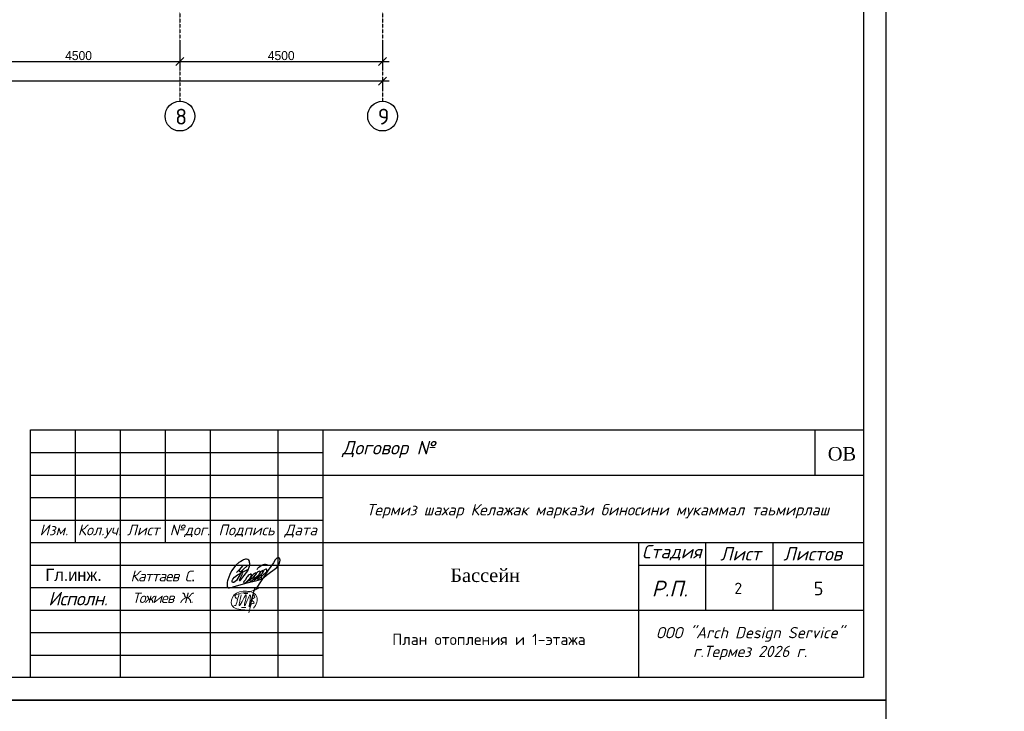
# Model space of a CAD drawing. Extents: x 4114239 to 5838486, y 780458 to 1383318.
# Tile 214 of 231: x 4563764 to 4585629, y 1299068 to 1314434. Entities that reach past the tile are written whole.
import ezdxf
from ezdxf import colors
from ezdxf.entities.mleader import LeaderData, LeaderLine
from ezdxf.math import Vec2, Vec3

# ---------------------------------------------------------------- set-up
doc = ezdxf.new("R2010")
doc.units = 0
doc.header["$MEASUREMENT"] = 0
doc.linetypes.add('DASHED', pattern=[0.75, 0.5, -0.25])
for name, color, linetype, lineweight in [('-N1-B1-', 5, 'Continuous', 50), ('_0', 7, 'Continuous', 15), ('Основные', 160, 'Continuous', 40), ('ФВС-3', 7, 'Continuous', 25)]:
    doc.layers.add(name, color=color, linetype=linetype, lineweight=lineweight)
for name, color, linetype in [('7', 7, 'Continuous'), ('liniya', 7, 'Continuous'), ('Текст', 250, 'Continuous')]:
    doc.layers.add(name, color=color, linetype=linetype)
doc.layers.add('PDF_Text', color=7, linetype='Continuous', true_color=0x002eb8)
doc.styles.add('ISOCPEUR_1.00', font='isocpeui.ttf')
doc.styles.add('MyStyle', font='isocpeur.ttf', dxfattribs={"height": 400})
doc.styles.add('NIA', font='times.ttf')
doc.styles.add('OOO-Kazar', font='txt')
doc.styles.add('PDF ISOCPEUR', font='isocpeur.ttf')
doc.styles.add('seviyorum', font='times.ttf')
doc.styles.add('ГОСТ 250', font='isocpeui.ttf', dxfattribs={"height": 300})
doc.dimstyles.new('ISO-25$0', dxfattribs={"dimtxt": 200, "dimasz": 180, "dimexe": 200, "dimexo": 300, "dimgap": 30, "dimtad": 1, "dimdec": 0, "dimdsep": 46, "dimtxsty": 'Standard', "dimblk": 'OBLIQUE', "dimcen": 2, "dimdle": 150, "dimclrd": 256, "dimclre": 256, "dimclrt": 256, "dimadec": 0, "dimazin": 0, "dimtfac": 1, "dimtdec": 0, "dimtmove": 1, "dimatfit": 3, "dimldrblk": 'OBLIQUE', "dimfxl": 500, "dimfxlon": 1, "dimarcsym": 0})

# ---------------------------------------------------------------- blocks, each defined once
blk = doc.blocks.new('_None')
blk = doc.blocks.new('_Oblique')
at = {"color": 0, "linetype": 'ByBlock', "lineweight": -2}
blk.add_line((-0.5, -0.5), (0.5, 0.5), dxfattribs=at)
blk = doc.blocks.new('*D2049')
at = {"color": 218, "lineweight": -2, "true_color": 0x4d004d, "transparency": 16777216}
for p, q in [((4562821, 1313963), (4562821, 1313305)), ((4567321, 1313907), (4567321, 1313305)), ((4562671, 1313505), (4567471, 1313505))]:
    blk.add_line(p, q, dxfattribs=at)
at = {"layer": 'Defpoints', "color": 0, "transparency": 16777216}
for p in [(4562821, 1314263), (4567321, 1314207), (4567321, 1313505)]:
    blk.add_point(p, dxfattribs=at)
at = {"color": 218, "lineweight": -2, "true_color": 0x4d004d, "transparency": 16777216, "xscale": 180, "yscale": 180, "zscale": 180, "rotation": 180}
blk.add_blockref('_Oblique', (4562821, 1313505), dxfattribs=at)
at = {"color": 218, "lineweight": -2, "true_color": 0x4d004d, "transparency": 16777216, "xscale": 180, "yscale": 180, "zscale": 180}
blk.add_blockref('_Oblique', (4567321, 1313505), dxfattribs=at)
at = {"color": 218, "true_color": 0x4d004d, "transparency": 16777216, "insert": (4565071, 1313635), "char_height": 200, "attachment_point": 5}
blk.add_mtext('4500', dxfattribs=at)
blk = doc.blocks.new('*D2050')
at = {"color": 218, "lineweight": -2, "true_color": 0x4d004d, "transparency": 16777216}
for p, q in [((4567321, 1313907), (4567321, 1313305)), ((4571821, 1313894), (4571821, 1313305)), ((4567171, 1313505), (4571971, 1313505))]:
    blk.add_line(p, q, dxfattribs=at)
at = {"layer": 'Defpoints', "color": 0, "transparency": 16777216}
for p in [(4567321, 1314207), (4571821, 1314194), (4571821, 1313505)]:
    blk.add_point(p, dxfattribs=at)
at = {"color": 218, "lineweight": -2, "true_color": 0x4d004d, "transparency": 16777216, "xscale": 180, "yscale": 180, "zscale": 180, "rotation": 180}
blk.add_blockref('_Oblique', (4567321, 1313505), dxfattribs=at)
at = {"color": 218, "lineweight": -2, "true_color": 0x4d004d, "transparency": 16777216, "xscale": 180, "yscale": 180, "zscale": 180}
blk.add_blockref('_Oblique', (4571821, 1313505), dxfattribs=at)
at = {"color": 218, "true_color": 0x4d004d, "transparency": 16777216, "insert": (4569571, 1313635), "char_height": 200, "attachment_point": 5}
blk.add_mtext('4500', dxfattribs=at)
blk = doc.blocks.new('*D2042')
at = {"color": 218, "lineweight": -2, "true_color": 0x4d004d, "transparency": 16777216}
for p, q in [((4571971, 1313067), (4535671, 1313067)), ((4535821, 1313067), (4535821, 1312867)), ((4571821, 1313067), (4571821, 1312867))]:
    blk.add_line(p, q, dxfattribs=at)
at = {"layer": 'Defpoints', "color": 0, "transparency": 16777216}
for p in [(4535821, 1313305), (4571821, 1313305), (4535821, 1313067)]:
    blk.add_point(p, dxfattribs=at)
at = {"color": 218, "lineweight": -2, "true_color": 0x4d004d, "transparency": 16777216, "xscale": 180, "yscale": 180, "zscale": 180, "rotation": 180}
blk.add_blockref('_Oblique', (4535821, 1313067), dxfattribs=at)
at = {"color": 218, "lineweight": -2, "true_color": 0x4d004d, "transparency": 16777216, "xscale": 180, "yscale": 180, "zscale": 180}
blk.add_blockref('_Oblique', (4571821, 1313067), dxfattribs=at)
at = {"color": 218, "true_color": 0x4d004d, "transparency": 16777216, "insert": (4553821, 1313197), "char_height": 200, "attachment_point": 5}
blk.add_mtext('36000', dxfattribs=at)
blk = doc.blocks.new('gfnfd')
at = {"layer": '_0', "color": 5, "ltscale": 100}
for points in [[(6520817.7, 2413293.9), (6520848.3, 2413293.6)], [(6520801, 2413191.6), (6520834.5, 2413191.6)]]:
    blk.add_lwpolyline(points, dxfattribs=at)
blk.add_arc((6518800.2, 2413812.4), 2051.1, 342.79532, 345.32891, dxfattribs=at)
for points in [[(6520765.3, 2413254.6), (6520754.2, 2413268.5), (6520847.3, 2413304.6), (6520939, 2413338.6)], [(6520800.2, 2413285.4), (6520787, 2413204.9), (6520836.4, 2413284.7), (6520823.2, 2413202), (6520865.6, 2413283.3), (6520858, 2413196.4), (6520894.9, 2413321.6), (6520855, 2413150)], [(6520891.3, 2413186), (6520915, 2413229.1), (6520915.3, 2413268.7), (6520745.7, 2413281.4), (6520730.3, 2413208), (6520826.7, 2413172.7)], [(6520887.9, 2413287.6), (6520900.4, 2413265.9), (6520878.9, 2413249.6), (6520895.2, 2413224), (6520870, 2413212.6), (6520870.2, 2413206.7)], [(6520759.5, 2413205.7), (6520745.6, 2413203.3)]]:
    blk.add_spline(points, degree=3, dxfattribs=at)
blk = doc.blocks.new('rrwerewrewrewrew')
at = {"color": 5}
for points in [[(387872, 564817), (385461, 560165, 0.5555675), (386382, 560107), (391670, 566719), (392907, 570003, 0.1652467), (392907, 572723, 0.4373519), (390680, 575054, 0.1925367), (387853, 574100), (386571, 573489), (385290, 572586), (383117, 570710), (380078, 566719), (378699, 564105), (377285, 560326), (377078, 559578, 0.0785228), (377003, 555809, 0.2301942), (377694, 554621, 0.0887128), (377781, 554616, 0.0887128), (379419, 554812, 0.0887128), (381084, 555304), (390088, 557920), (399004, 560086), (402154, 561376)], [(390507, 558635), (395529, 562210), (397057, 563852), (397766, 564614), (397257, 565308), (395804, 564684), (393930, 562390), (393187, 560845, 0.2425571), (393041, 559580, 0.403283), (393704, 559264), (399431, 563972), (400603, 565962), (400228, 566548), (398635, 565939), (397633, 564795), (395782, 562481), (395782, 560295), (396385, 560295), (399478, 562450), (401915, 565049, 0.0481341), (402290, 566969, 0.1195267), (400636, 565910), (398470, 562543), (398470, 560904), (398892, 560600), (405033, 566245, 0.1215434), (405033, 567557, 0.358457), (404400, 567908, 0.1500372), (402713, 566737), (401915, 565049), (401358, 564455, 0.1033271), (401119, 561843, 0.5753384), (401471, 561164, 0.1529521), (402959, 561934), (404869, 563552), (412161, 569153), (414224, 572291), (414531, 574421), (414044, 575728), (413253, 576151), (412242, 575691), (411129, 574552), (409777, 572512), (406098, 567138), (396979, 553520)], [(387980, 570424), (385421, 567493, 0.2289988), (385508, 566433, 0.4148871), (386276, 566280), (387929, 567230), (391574, 570827), (387929, 567230), (383602, 559965), (381685, 558391), (380818, 558391), (380448, 559062), (380582, 559876), (380932, 560780), (382245, 562139), (384351, 563843), (392166, 568035)], [(398349, 567683, -0.1723995), (399516, 569357, -0.0937472), (402528, 571150, -0.2781187), (405794, 570727)], [(393348, 564247, 0.1582973), (390735, 562114), (389962, 560238), (388831, 559169, 0.4981733), (388831, 558274, 0.2094685), (389828, 557885), (393236, 561652), (394204, 563658, 0.4643233), (393929, 564350), (393348, 564299), (393348, 564247)]]:
    blk.add_lwpolyline(points, format="xyb", dxfattribs=at)
blk.add_lwpolyline([(385421, 567493), (383513, 565557)], dxfattribs=at)

msp = doc.modelspace()

# ---------------------------------------------------------------- linework, layer by layer
at = {"color": 1, "linetype": 'DASHED', "ltscale": 2}
for p, q in [((4567321.2859, 1315239.2744), (4567321.2859, 1312621.5455)), ((4571821.2859, 1315239.2744), (4571821.2859, 1312621.5455))]:
    msp.add_line(p, q, dxfattribs=at)
at = {"color": 7, "linetype": 'Continuous'}
for p, q in [((4564003.8306, 1305318.2963), (4582503.8306, 1305318.2963)), ((4564003.8306, 1299818.2963), (4564003.8306, 1305318.2963)), ((4565003.8306, 1302818.2963), (4565003.8306, 1305318.2963)), ((4566003.8306, 1299818.2963), (4566003.8306, 1305318.2963)), ((4567003.8306, 1302818.2963), (4567003.8306, 1305318.2963)), ((4568003.8306, 1299818.2963), (4568003.8306, 1305318.2963)), ((4569503.8306, 1299818.2963), (4569503.8306, 1305318.2963)), ((4570503.8306, 1299818.2963), (4570503.8306, 1305318.2963)), ((4570503.8306, 1304318.2963), (4582503.8306, 1304318.2963)), ((4564003.8306, 1303318.2963), (4570503.8306, 1303318.2963)), ((4564003.8306, 1302818.2963), (4570503.8306, 1302818.2963)), ((4570503.8306, 1302818.2963), (4582503.8306, 1302818.2963)), ((4577503.8306, 1302818.2963), (4577503.8306, 1299818.2963)), ((4579003.8306, 1301318.2963), (4579003.8306, 1302818.2963)), ((4580497.9929, 1301318.2963), (4580497.9929, 1302818.2963)), ((4577503.8306, 1302318.2963), (4582503.8306, 1302318.2963)), ((4570503.8306, 1301318.2963), (4582503.8306, 1301318.2963))]:
    msp.add_line(p, q, dxfattribs=at)
at = {"linetype": 'ByBlock', "ltscale": 0.1}
msp.add_line((4581423.8314, 1305318.2963), (4581423.8314, 1304318.2963), dxfattribs=at)
msp.add_lwpolyline([(4564003.8306, 1305318.2963), (4582503.8306, 1305318.2963), (4582503.8306, 1299818.2963), (4564003.8306, 1299818.2963)], close=True, dxfattribs=at)
at = {"color": 7, "linetype": 'Continuous'}
for points in [[(4564003.8306, 1304818.2963), (4570503.8306, 1304818.2963)], [(4564003.8306, 1304318.2963), (4570503.8306, 1304318.2963)], [(4564003.8306, 1303818.2963), (4570503.8306, 1303818.2963)], [(4564003.8306, 1302318.2963), (4570503.8306, 1302318.2963)], [(4564003.8306, 1301818.2963), (4570503.8306, 1301818.2963)], [(4564003.8306, 1301318.2963), (4570503.8306, 1301318.2963)], [(4564003.8306, 1300818.2963), (4570503.8306, 1300818.2963)], [(4564003.8306, 1300318.2963), (4570503.8306, 1300318.2963)]]:
    msp.add_lwpolyline(points, dxfattribs=at)
for centre in [(4567321.2859, 1312291.5455), (4571821.2859, 1312291.5455)]:
    msp.add_circle(centre, 330)
at = {"layer": '7', "ltscale": 0.001}
msp.add_lwpolyline([(4523599.0499, 1299318.2963), (4582999.0499, 1299318.2963), (4582999.0499, 1257318.2963), (4523599.0499, 1257318.2963)], close=True, dxfattribs=at)

# ---------------------------------------------------------------- block references
at = {"color": 6, "xscale": 0.03125, "yscale": 0.03125, "zscale": 0.03125}
msp.add_blockref('rrwerewrewrewrew', (4556592.1935, 1284478.4909), dxfattribs=at)
at = {"layer": '_0', "xscale": 3, "yscale": 3, "zscale": 3}
msp.add_blockref('gfnfd', (-14993715.5029, -5938197.3367), dxfattribs=at)

# ---------------------------------------------------------------- texts
at = {"insert": (4566223.8306, 1302073.6109), "char_height": 240, "width": 2180, "attachment_point": 4}
msp.add_mtext('{\\fISOCPEUR|b0|i1|c204|p34;\\T0.9;Каттаев С}.', dxfattribs=at)
at = {"lineweight": -3, "insert": (4573324.466, 1302241.1189), "char_height": 300, "width": 1733.650506, "attachment_point": 1, "style": 'NIA'}
msp.add_mtext('\\pxi0.005;{\\C0;Бассейн}', dxfattribs=at)
at = {"attachment_point": 1, "style": 'MyStyle'}
for s, width, insert, char_height in [('2', 541.266485, (4579635.3238, 1301926.5082), 250), ('5', 968.847201, (4581393.9258, 1301946.1068), 300)]:
    msp.add_mtext_dynamic_manual_height_columns(s, width=width, gutter_width=1250, heights=[0], dxfattribs=dict(at, insert=insert, char_height=char_height))
at = {"insert": (4572035.819, 1300791.7022), "char_height": 250, "width": 11586.611516, "attachment_point": 1, "style": 'MyStyle'}
msp.add_mtext('План отопления и 1-этажа', dxfattribs=at)
at = {"layer": 'liniya', "insert": (4564335.8449, 1302236.1708), "char_height": 270, "width": 1161.892161, "attachment_point": 1}
msp.add_mtext('Гл.инж.', dxfattribs=at)
at = {"layer": 'PDF_Text', "color": 0, "style": 'PDF ISOCPEUR'}
for s, p in [('8', (4567217.3652, 1312104.3658)), ('9', (4571717.3652, 1312104.3658))]:
    msp.add_text(s, height=351.7196, dxfattribs=at).set_placement(p)
at = {"layer": 'Основные', "color": 0, "insert": (4311639.514, 1322203.1881), "char_height": 351, "width": 18425.165916, "attachment_point": 1, "style": 'ГОСТ 250'}
msp.add_mtext('\\pi1037; Гипохлорит получают, пропуская газообразный хлор через раствор гидроксида натрия в строго контролируемых условиях. Для повышения стабильности препарата при хранении часть не прореагировавшей щелочи оставляют в дезинфицирующем средстве, поэтому получаемый раствор препарата характеризуется очень высоком значением pH - около 12.\\PДаже при соблюдении благоприятных условий хранения (в темном месте при пониженной температуре) гипохлорит медленно разлагается, теряя часть хлора и образуя кислород. Однако значение pH при этом остается высоким.  В летние месяцы рекомендуется хранить раствор гипохлорита натрия в темном контейнере не дольше одного месяца при максимально низкой температуре.\\P{\\LНикогда не добавляйте кислоту непосредственно к раствору гипохлорита, так как это приведет к образованию ядовитого газообразного хлора.\\P\\pi0;ВНИМАНИЕ: ВСЕГДА вносите химический агент в воду. НИКОГДА не добавляйте воду к химическим агентам во избежание несчастных случаев.\\P}   Необходимая для коррекции pH кислота должна подаваться в бассейн постепенно. В случае использования хлористоводородной (соляной) кислоты ее необходимо разбавить перед добавлением в бассейн.  Это можно сделать, например, в ведре или канистре, добавив к воде из бассейна соляную кислоту (конкретные концентрации, объемы и дозировки должны присутствовать в инструкции по применению, предоставляемой производителем).\\P\\pi1037;При применении сухого препарата для понижения pH (гидросульфата натрия) его необходимо предварительно растворить в воде. Вне зависимости от того, какой препарат вы используете (жидкий или твердый), старайтесь как можно более равномерно распределять в бассейне приготовленный раствор понижающего pH реагента. \\PГипохлорит кальция  является более стабильным аналогом гипохлорита натрия. Коммерчески доступны препараты в форме гранул или таблеток с содержанием доступного хлора вплоть до 65%, что выше, чем в случае гипохлорита натрия.\\PГипохлорит кальция растворяют в воде и подают в циркуляционную систему автоматически.  Постоянное использование гипохлорита приводит к увеличению уровня кальция в воде. Это является безусловным достоинством препарата в регионах с мягкой водой. В таких условиях в бассейнах часто наблюдается «растворение» цемента между керамическими плитками из-за того, что вода испытывает «нехватку кальция», и ей требуются источники кальция для компенсации его уровня. В этом случае гипохлорит кальция выполняет сразу две функции: дезинфицирует воду и помогает устранить нехватку кальция.', dxfattribs=at)
at = {"layer": 'Текст', "color": 0, "style": 'seviyorum'}
msp.add_text('ОВ', height=300, dxfattribs=at).set_placement((4581707.9418, 1304640.4337))
at = {"layer": 'ФВС-3', "color": 0, "linetype": 'Continuous', "lineweight": 5, "style": 'OOO-Kazar'}
for s, insert, char_height, attachment_point in [('{\\fISOCPEUR|b0|i1|c204|p34;Договор №}', (4571954.3066, 1304693.38), 300, 8), ('{\\fISOCPEUR|b0|i1|c204|p34;Изм.}', (4564523.1867, 1303218.7252), 240, 2), ('{\\fISOCPEUR|b0|i1|c204|p34;Кол.уч.}', (4565535.2216, 1303218.7252), 240, 2), ('{\\fISOCPEUR|b0|i1|c204|p34;Лист}', (4566507.3204, 1303218.7252), 240, 2), ('{\\fISOCPEUR|b0|i1|c204|p34;№дог.}', (4567543.2118, 1303218.7252), 240, 2), ('{\\fISOCPEUR|b0|i1|c204|p34;Подпись}', (4568800.2968, 1303218.7252), 240, 2), ('{\\fISOCPEUR|b0|i1|c204|p34;Дата}', (4570004.9387, 1303218.7252), 240, 2), ('{\\fISOCPEUR|b0|i1|c204|p34;Стадия}', (4578244.9675, 1302418.2963), 300, 8), ('{\\fISOCPEUR|b0|i1|c204|p34;Лист }', (4579769.1871, 1302418.2963), 300, 8), ('{\\fISOCPEUR|b0|i1|c204|p34;Листов }', (4581373.1943, 1302418.2963), 300, 8), ('{\\fISOCPEUR|b0|i1|c204|p34;Р.П.}', (4578199.6989, 1301618.2963), 350, 8), ('{\\fISOCPEUR|b0|i1|c204|p34;\\T0.95;Исполн.}', (4565055.6876, 1301722.0448), 300, 2)]:
    msp.add_mtext(s, dxfattribs=dict(at, insert=insert, char_height=char_height, attachment_point=attachment_point))
at = {"layer": 'ФВС-3', "linetype": 'Continuous', "lineweight": 5, "style": 'OOO-Kazar'}
for s, insert, char_height, attachment_point in [('{\\fISOCPEUR|b0|i1|c204|p34;Термиз шахар Келажак маркази биносини мукаммал таьмирлаш\\P  }', (4576603.4914, 1302936.8824), 250, 8), ('{\\fISOCPEUR|b0|i1|c204|p34;\\T0.9;Тожиев Ж.}', (4566938.6438, 1301705.0658), 230, 2), ('{\\fISOCPEUR|b0|i1|c204|p34;ООО "Arch Design Service"\\Pг.Термез 20\\fISOCPEUR|b0|i1|c0|p34;26\\fISOCPEUR|b0|i1|c204|p34; г.\\P  }', (4579982.7234, 1299789.4488), 250, 8)]:
    msp.add_mtext(s, dxfattribs=dict(at, insert=insert, char_height=char_height, attachment_point=attachment_point))

# ---------------------------------------------------------------- dimensions: what is measured, and where the dimension line sits
at = {"color": 0}
for base, p1, p2, picture, middle in [((4567321.2859, 1313505.13), (4562821.2859, 1314262.6665), (4567321.2859, 1314207.4547), '*D2049', (4565071.2859, 1313635.13)), ((4571821.2859, 1313505.13), (4567321.2859, 1314207.4547), (4571821.2859, 1314193.6579), '*D2050', (4569571.2859, 1313635.13)), ((4535821.271, 1313066.6139), (4571821.2859, 1313305.13), (4535821.271, 1313305.13), '*D2042', (4553821.2784, 1313196.6139))]:
    dim = msp.add_linear_dim(base=base, p1=p1, p2=p2, dimstyle='ISO-25$0', dxfattribs=at)
    dim.commit()
    dim.dimension.update_dxf_attribs({"geometry": picture, "text_midpoint": middle})

# ---------------------------------------------------------------- next in the draw order: leaders
at = {"layer": '-N1-B1-', "color": 0}
ml = msp.add_multileader_mtext('Standard', dxfattribs=at)
ml.set_content('{\\C0;Выпуск К1-2 \\P∅110 L=5000}', color=(0, 0, 0), style='ISOCPEUR_1.00')
ml.set_leader_properties(color=256, linetype='ByLayer', lineweight=15)
ml.set_arrow_properties(name='NONE')
ml.build(insert=Vec2(0, 0))
ml.multileader.update_dxf_attribs({"text_left_attachment_type": 6, "text_right_attachment_type": 6, "dogleg_length": 0.1251, "arrow_head_size": 160000, "scale": 200})
ctx = ml.context
ctx.base_point, ctx.scale, ctx.char_height, ctx.arrow_head_size, ctx.landing_gap_size, ctx.plane_origin = Vec3(4498152.2194, 1306432.4421), 200, 250, 160000, 0, Vec3(4512217.2253, 1300150.2328)
ctx.left_attachment, ctx.right_attachment, ctx.text_align_type = 6, 6, 1
notes = []
notes.append((ctx, [(1, (1, 1, 0), (4498127.1937, 1306432.4421), (1, 0), 25.0257, [(2, [(4497283.5682, 1307146.3831)], 0, [])])]))
ctx.mtext.insert, ctx.mtext.width, ctx.mtext.alignment, ctx.mtext.flow_direction = Vec3(4499153.0716, 1306732.4421), 2397.184066, 2, 5
ctx.mtext.has_bg_fill, ctx.mtext.bg_color, ctx.mtext.bg_scale_factor, ctx.mtext.bg_transparency, ctx.mtext.use_window_bg_color = 1, -1073741824, 1, 0, 1
for ctx, leaders in notes:
    for number, flags, end, landing, length, lines in leaders:
        leader = LeaderData()
        leader.index, (leader.has_last_leader_line, leader.has_dogleg_vector, leader.attachment_direction) = number, flags
        leader.last_leader_point, leader.dogleg_vector, leader.dogleg_length = Vec3(end), Vec3(landing), length
        for number, points, colour, breaks in lines:
            line = LeaderLine()
            line.index, line.vertices, line.color, line.breaks = number, Vec3.list(points), colors.encode_raw_color(colour), breaks
            leader.lines.append(line)
        ctx.leaders.append(leader)

# ---------------------------------------------------------------- next in the draw order: linework, layer by layer
at = {"ltscale": 100}
msp.add_lwpolyline([(4582499.0499, 1299818.2963), (4525599.0499, 1299818.2963), (4525599.0499, 1340818.2963), (4582499.0499, 1340818.2963)], close=True, dxfattribs=at)
at = {"layer": '7', "ltscale": 0.001}
msp.add_lwpolyline([(4523599.0499, 1341318.2963), (4582999.0499, 1341318.2963), (4582999.0499, 1299318.2963), (4523599.0499, 1299318.2963)], close=True, dxfattribs=at)

doc.saveas('drawing.dxf')
